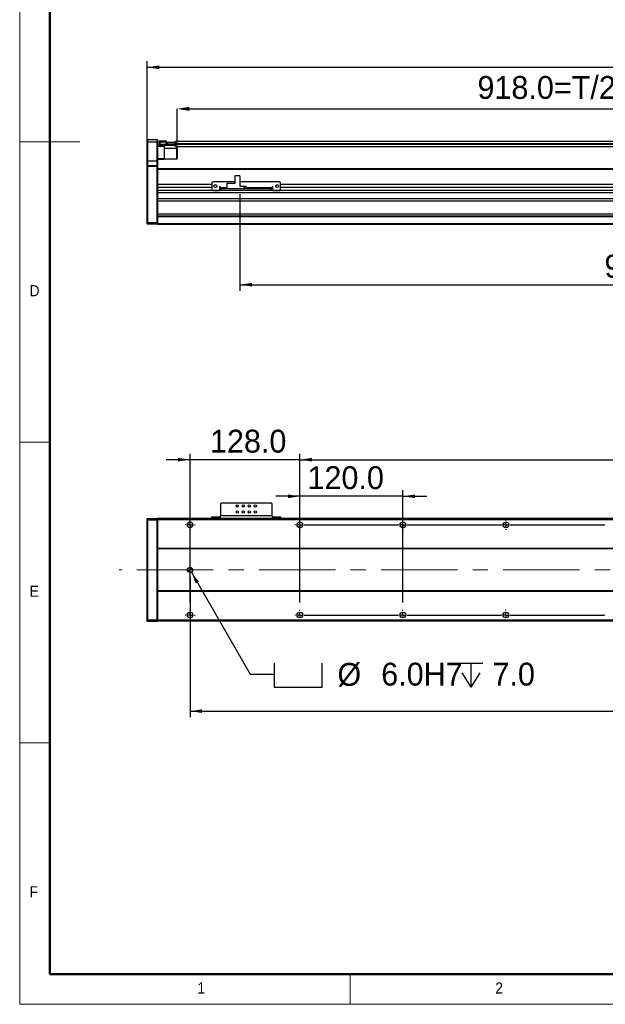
# Model space of a CAD drawing. Header units: millimetres. Extents: x 35 to 2905, y 35 to 2044.
# Tile 1 of 6: x 35 to 717, y 35 to 1182. Entities that reach past the tile are written whole.
import ezdxf

# ---------------------------------------------------------------- set-up
doc = ezdxf.new("R2010")
doc.units = ezdxf.units.MM
doc.header["$LTSCALE"] = 7
doc.header["$PDSIZE"] = -1
doc.linetypes.add('CENTERX2', pattern=[20.32, 12.7, -2.54, 2.54, -2.54])
doc.layers.add('DIMNS', color=7, linetype='Continuous')
doc.styles.add('SLDTEXTSTYLE1', font='Gothic.ttf', dxfattribs={"width": 0.913})
doc.styles.add('SLDTEXTSTYLE8', font='txt')
doc.dimstyles.new('SLDDIMSTYLE0', dxfattribs={"dimtxt": 26.6, "dimasz": 14, "dimexe": 0, "dimexo": 0.0625, "dimgap": 6.65, "dimtad": 2, "dimdec": 1, "dimrnd": 1e-09, "dimzin": 4, "dimdsep": 46, "dimtxsty": 'SLDTEXTSTYLE8', "dimsah": 1, "dimcen": 0.09, "dimadec": 0, "dimazin": 1, "dimtfac": 1, "dimtdec": 1, "dimtofl": 0, "dimtmove": 0, "dimatfit": 3, "dimfxl": 0, "dimfrac": 2, "dimtolj": 1, "dimtzin": 12, "dimarcsym": 0})
doc.dimstyles.new('SLDDIMSTYLE1', dxfattribs={"dimtxt": 26.6, "dimasz": 14, "dimexe": 0, "dimexo": 0.0625, "dimgap": 6.65, "dimtad": 2, "dimdec": 1, "dimrnd": 1e-09, "dimzin": 4, "dimdsep": 46, "dimtxsty": 'SLDTEXTSTYLE8', "dimsah": 1, "dimcen": 0.09, "dimadec": 0, "dimazin": 1, "dimtfac": 1, "dimtdec": 1, "dimtmove": 0, "dimatfit": 0, "dimfxl": 0, "dimfrac": 2, "dimtolj": 1, "dimtzin": 12, "dimarcsym": 0})
doc.dimstyles.new('SLDDIMSTYLE4', dxfattribs={"dimtxt": 26.6, "dimasz": 14, "dimexe": 0, "dimexo": 0.0625, "dimgap": 6.65, "dimtad": 0, "dimtih": 1, "dimtoh": 1, "dimdec": 1, "dimrnd": 1e-09, "dimzin": 4, "dimdsep": 46, "dimtxsty": 'SLDTEXTSTYLE8', "dimsah": 1, "dimcen": 0, "dimadec": 0, "dimazin": 1, "dimtfac": 1, "dimtdec": 1, "dimtofl": 0, "dimtmove": 0, "dimatfit": 3, "dimfxl": 0, "dimfrac": 2, "dimtolj": 1, "dimtzin": 12, "dimarcsym": 0})

# ---------------------------------------------------------------- blocks, each defined once
blk = doc.blocks.new('_D')
at = {"layer": 'DIMNS'}
for p, q in [((183.5, 1019.4), (183.5, 1133.2)), ((183.5, 1126.2), (2219.5, 1126.2)), ((2219.5, 1019.4), (2219.5, 1133.2))]:
    blk.add_line(p, q, dxfattribs=at)
for points in [[(183.5, 1126.2), (197.5, 1124.1), (197.5, 1128.3)], [(2219.5, 1126.2), (2205.5, 1128.3), (2205.5, 1124.1)]]:
    blk.add_solid(points, dxfattribs=at)
at = {"layer": 'DIMNS', "insert": (1139.3, 1161.1), "char_height": 26.6, "attachment_point": 1, "style": 'SLDTEXTSTYLE8'}
blk.add_mtext('2036.0', dxfattribs=at)
blk = doc.blocks.new('_D_1')
at = {"layer": 'Defpoints', "color": 0}
for p in [(1136.5, 1077.8), (1136.5, 1038), (218.5, 1031.2)]:
    blk.add_point(p, dxfattribs=at)
at = {"layer": 'DIMNS', "color": 0, "lineweight": -2}
for p, q in [((218.5, 1031.2), (218.5, 1077.8)), ((232.5, 1077.8), (1122.5, 1077.8)), ((1136.5, 1038), (1136.5, 1077.8))]:
    blk.add_line(p, q, dxfattribs=at)
at = {"layer": 'DIMNS', "color": 0}
for points in [[(232.5, 1080.1), (232.5, 1075.4), (218.5, 1077.8)], [(1122.5, 1080.1), (1122.5, 1075.4), (1136.5, 1077.8)]]:
    blk.add_solid(points, dxfattribs=at)
at = {"layer": 'DIMNS', "color": 0, "insert": (708.7, 1116), "char_height": 26.6, "attachment_point": 2, "style": 'SLDTEXTSTYLE8'}
blk.add_mtext('\\A1;918.0=T/2+18mm', dxfattribs=at)
blk = doc.blocks.new('_D_4')
at = {"layer": 'DIMNS'}
for p, q in [((291.5, 978.4), (291.5, 866)), ((1191.5, 985.6), (1191.5, 866)), ((291.5, 873), (1191.5, 873))]:
    blk.add_line(p, q, dxfattribs=at)
for points in [[(291.5, 873), (305.5, 870.9), (305.5, 875.1)], [(1191.5, 873), (1177.5, 875.1), (1177.5, 870.9)]]:
    blk.add_solid(points, dxfattribs=at)
at = {"layer": 'DIMNS', "insert": (716.3, 907.9), "char_height": 26.6, "attachment_point": 1, "style": 'SLDTEXTSTYLE8'}
blk.add_mtext('900.0', dxfattribs=at)
blk = doc.blocks.new('_D_13')
at = {"layer": 'DIMNS'}
for p, q in [((233.5, 532), (233.5, 369.4)), ((2169.5, 526.4), (2169.5, 369.4)), ((233.5, 376.4), (2169.5, 376.4))]:
    blk.add_line(p, q, dxfattribs=at)
for points in [[(233.5, 376.4), (247.5, 374.3), (247.5, 378.5)], [(2169.5, 376.4), (2155.5, 378.5), (2155.5, 374.3)]]:
    blk.add_solid(points, dxfattribs=at)
at = {"layer": 'DIMNS', "insert": (1166.2, 411.3), "char_height": 26.6, "attachment_point": 1, "style": 'SLDTEXTSTYLE8'}
blk.add_mtext('1936.0', dxfattribs=at)
blk = doc.blocks.new('SW_SYMBOL_HOLE_SPOT')
at = {"layer": 'DIMNS', "color": 0}
for p, q in [((0, 6125), (0, 525)), ((11200, 525), (11200, 6125)), ((0, 525), (11200, 525))]:
    blk.add_line(p, q, dxfattribs=at)
blk = doc.blocks.new('SW_SYMBOL_HOLE_DEPTH')
at = {"layer": 'DIMNS', "color": 0}
for p, q in [((0, 6125), (5600, 6125)), ((2800, 6125), (2800, 525)), ((700, 3885), (2800, 525)), ((4900, 3885), (2800, 525))]:
    blk.add_line(p, q, dxfattribs=at)
blk = doc.blocks.new('_D_15')
at = {"layer": 'DIMNS'}
for p, q in [((235, 538.3), (303.6, 419.4)), ((303.6, 419.4), (331.6, 419.4))]:
    blk.add_line(p, q, dxfattribs=at)
blk.add_solid([(235, 538.3), (240.1, 525.1), (243.8, 527.2)], dxfattribs=at)
at = {"layer": 'DIMNS', "xscale": 0.004985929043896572, "yscale": 0.004985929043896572, "zscale": 0.004985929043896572}
for name, p in [('SW_SYMBOL_HOLE_SPOT', (331.6, 401.7)), ('SW_SYMBOL_HOLE_DEPTH', (546.8, 401.7))]:
    blk.add_blockref(name, p, dxfattribs=at)
at = {"layer": 'DIMNS', "char_height": 26.6, "attachment_point": 1, "style": 'SLDTEXTSTYLE8'}
for s, insert in [('%%c', (405.2, 432.5)), (' 6.0H7', (446.3, 432.8)), ('7.0', (585.8, 432.8))]:
    blk.add_mtext(s, dxfattribs=dict(at, insert=insert))
blk = doc.blocks.new('_D_18')
at = {"layer": 'DIMNS'}
for p, q in [((361.5, 608.1), (361.5, 676.2)), ((361.5, 669.2), (2041.5, 669.2)), ((2041.5, 608.1), (2041.5, 676.2))]:
    blk.add_line(p, q, dxfattribs=at)
for points in [[(361.5, 669.2), (375.5, 667.1), (375.5, 671.3)], [(2041.5, 669.2), (2027.5, 671.3), (2027.5, 667.1)]]:
    blk.add_solid(points, dxfattribs=at)
at = {"layer": 'DIMNS', "char_height": 26.6, "attachment_point": 1, "style": 'SLDTEXTSTYLE8'}
for s, insert in [('1680.0', (1021.5, 704.1)), ('=14×120.0(PITCH)', (1125.5, 704.1))]:
    blk.add_mtext(s, dxfattribs=dict(at, insert=insert))
blk = doc.blocks.new('_D_20')
at = {"layer": 'DIMNS'}
for p, q in [((233.5, 669.2), (205.5, 669.2)), ((233.5, 503.1), (233.5, 676.2)), ((361.5, 669.2), (233.5, 669.2)), ((361.5, 503.1), (361.5, 676.2)), ((361.5, 669.2), (389.5, 669.2))]:
    blk.add_line(p, q, dxfattribs=at)
for points in [[(233.5, 669.2), (219.5, 671.3), (219.5, 667.1)], [(361.5, 669.2), (375.5, 667.1), (375.5, 671.3)]]:
    blk.add_solid(points, dxfattribs=at)
at = {"layer": 'DIMNS', "insert": (256.7, 704.1), "char_height": 26.6, "attachment_point": 1, "style": 'SLDTEXTSTYLE8'}
blk.add_mtext('128.0', dxfattribs=at)
blk = doc.blocks.new('_D_21')
at = {"layer": 'DIMNS'}
for p, q in [((361.5, 503.1), (361.5, 633.6)), ((481.5, 503.1), (481.5, 633.6)), ((361.5, 626.6), (333.5, 626.6)), ((481.5, 626.6), (361.5, 626.6)), ((481.5, 626.6), (509.5, 626.6))]:
    blk.add_line(p, q, dxfattribs=at)
for points in [[(361.5, 626.6), (347.5, 628.7), (347.5, 624.5)], [(481.5, 626.6), (495.5, 624.5), (495.5, 628.7)]]:
    blk.add_solid(points, dxfattribs=at)
at = {"layer": 'DIMNS', "insert": (370.3, 661.6), "char_height": 26.6, "attachment_point": 1, "style": 'SLDTEXTSTYLE8'}
blk.add_mtext('120.0', dxfattribs=at)
blk = doc.blocks.new('SW_CENTERMARKSYMBOL_1')
at = {"layer": 'DIMNS', "color": 0}
for p, q in [((-5.08, 105), (-5.84, 105)), ((0, 105), (-2.54, 105)), ((0, 110.08), (0, 110.84)), ((0, 105), (0, 107.54)), ((0, 105), (0, 102.46)), ((0, 105), (2.54, 105)), ((5.08, 105), (5.84, 105)), ((242.92, 105), (242.16, 105)), ((248, 105), (245.46, 105)), ((248, 110.08), (248, 110.84)), ((248, 105), (248, 107.54)), ((248, 105), (248, 102.46)), ((248, 105), (250.54, 105)), ((253.08, 105), (253.84, 105)), ((0, 99.92), (0, 99.16)), ((248, 99.92), (248, 99.16)), ((-5.08, 0), (-5.84, 0)), ((0, 0), (-2.54, 0)), ((0, 5.08), (0, 5.84)), ((0, 0), (0, 2.54)), ((0, 0), (0, -2.54)), ((0, 0), (2.54, 0)), ((5.08, 0), (5.84, 0)), ((0, -5.08), (0, -5.84))]:
    blk.add_line(p, q, dxfattribs=at)
blk = doc.blocks.new('SW_CENTERMARKSYMBOL_2')
at = {"layer": 'DIMNS', "color": 0}
for p, q in [((-125.08, 0), (-125.84, 0)), ((-120, 0), (-122.54, 0)), ((-120, 5.08), (-120, 5.84)), ((-120, 0), (-120, 2.54)), ((-120, 0), (-120, -2.54)), ((-120, 0), (-117.46, 0)), ((-114.92, 0), (-5.08, 0)), ((-5.08, 0), (-5.84, 0)), ((0, 0), (-2.54, 0)), ((0, 0), (-2.54, 0)), ((0, 5.08), (0, 5.84)), ((0, 0), (0, 2.54)), ((0, 0), (0, 2.54)), ((0, 0), (0, -2.54)), ((0, 0), (2.54, 0)), ((0, 0), (0, -2.54)), ((0, 0), (2.54, 0)), ((5.08, 0), (5.84, 0)), ((5.08, 0), (114.92, 0)), ((114.92, 0), (114.16, 0)), ((120, 0), (117.46, 0)), ((120, 0), (117.46, 0)), ((120, 0), (117.46, 0)), ((120, 5.08), (120, 5.84)), ((120, 0), (120, 2.54)), ((120, 0), (120, 2.54)), ((120, 0), (120, 2.54)), ((120, 0), (120, -2.54)), ((120, 0), (122.54, 0)), ((120, 0), (120, -2.54)), ((120, 0), (122.54, 0)), ((120, 0), (120, -2.54)), ((120, 0), (122.54, 0)), ((125.08, 0), (125.84, 0)), ((125.08, 0), (234.92, 0)), ((234.92, 0), (234.16, 0)), ((-120, -5.08), (-120, -5.84)), ((0, -5.08), (0, -5.84)), ((120, -5.08), (120, -5.84))]:
    blk.add_line(p, q, dxfattribs=at)
blk = doc.blocks.new('SW_CENTERMARKSYMBOL_3')
at = {"layer": 'DIMNS', "color": 0}
for p, q in [((-245.08, 0), (-245.84, 0)), ((-240, 0), (-242.54, 0)), ((-240, 5.08), (-240, 5.84)), ((-240, 0), (-240, 2.54)), ((-240, 0), (-240, -2.54)), ((-240, 0), (-237.46, 0)), ((-234.92, 0), (-125.08, 0)), ((-125.08, 0), (-125.84, 0)), ((-120, 0), (-122.54, 0)), ((-120, 0), (-122.54, 0)), ((-120, 5.08), (-120, 5.84)), ((-120, 0), (-120, 2.54)), ((-120, 0), (-120, 2.54)), ((-120, 0), (-120, -2.54)), ((-120, 0), (-117.46, 0)), ((-120, 0), (-120, -2.54)), ((-120, 0), (-117.46, 0)), ((-114.92, 0), (-114.16, 0)), ((-114.92, 0), (-5.08, 0)), ((-5.08, 0), (-5.84, 0)), ((0, 0), (-2.54, 0)), ((0, 0), (-2.54, 0)), ((0, 0), (-2.54, 0)), ((0, 5.08), (0, 5.84)), ((0, 0), (0, 2.54)), ((0, 0), (0, 2.54)), ((0, 0), (0, 2.54)), ((0, 0), (0, -2.54)), ((0, 0), (2.54, 0)), ((0, 0), (0, -2.54)), ((0, 0), (2.54, 0)), ((0, 0), (0, -2.54)), ((0, 0), (2.54, 0)), ((5.08, 0), (5.84, 0)), ((5.08, 0), (114.92, 0)), ((114.92, 0), (114.16, 0)), ((-240, -5.08), (-240, -5.84)), ((-120, -5.08), (-120, -5.84)), ((0, -5.08), (0, -5.84))]:
    blk.add_line(p, q, dxfattribs=at)
blk = doc.blocks.new('SW_DOWELSYMBOL_0')
at = {"linetype": 'Continuous', "lineweight": 18}
h = blk.add_hatch(color=0, dxfattribs=at)
edge = h.paths.add_edge_path(flags=0)
edge.add_arc((0, 0), 3, 180, 270)
edge.add_line((0, -3), (0, 0))
edge.add_line((0, 0), (-3, 0))
h = blk.add_hatch(color=0, dxfattribs=at)
edge = h.paths.add_edge_path(flags=0)
edge.add_arc((0, 0), 3, 0, 90)
edge.add_line((0, 3), (0, 0))
edge.add_line((0, 0), (3, 0))
at = {"layer": 'DIMNS', "color": 0}
blk.add_circle((0, 0), 3, dxfattribs=at)

msp = doc.modelspace()

# ---------------------------------------------------------------- linework, layer by layer
at = {"color": 7, "linetype": 'Continuous', "lineweight": 18}
for p, q in [((35, 2044), (35, 35)), ((70, 2009), (70, 70)), ((35, 1039.5), (105, 1039.5)), ((35, 689.5), (70, 689.5)), ((70, 339.5), (35, 339.5)), ((70, 70), (2870, 70)), ((420, 35), (420, 70)), ((35, 35), (2905, 35))]:
    msp.add_line(p, q, dxfattribs=at)
at = {"color": 7, "linetype": 'Continuous', "lineweight": 50}
for p, q in [((70, 2009), (70, 70)), ((70, 70), (2870, 70))]:
    msp.add_line(p, q, dxfattribs=at)
at = {"color": 7, "linetype": 'Continuous', "lineweight": 25}
for p, q in [((183.76, 1041.98), (183.46, 1041.68)), ((183.46, 1038.98), (183.46, 1041.68)), ((183.76, 1038.98), (183.46, 1038.98)), ((183.46, 1016.98), (183.46, 1038.98)), ((183.76, 1041.98), (183.76, 1038.98)), ((183.76, 1041.98), (195.16, 1041.98)), ((183.76, 1038.98), (183.76, 1016.98)), ((195.16, 1038.98), (183.76, 1038.98)), ((195.16, 1038.98), (195.16, 1041.98)), ((195.16, 1041.98), (195.46, 1041.68)), ((195.16, 1016.98), (195.16, 1038.98)), ((195.16, 1038.98), (195.46, 1038.98)), ((195.46, 1041.68), (195.46, 1038.98)), ((195.46, 1038.98), (195.46, 1016.98)), ((195.46, 1034.98), (198.26, 1034.98)), ((203.46, 1033.98), (195.46, 1033.98)), ((197.96, 1040.18), (198.26, 1040.48)), ((197.96, 1038.98), (197.96, 1040.18)), ((197.96, 1036.48), (197.96, 1038.98)), ((197.96, 1038.98), (198.26, 1038.98)), ((197.96, 1035.28), (197.96, 1036.48)), ((198.26, 1036.48), (197.96, 1036.48)), ((198.26, 1034.98), (197.96, 1035.28)), ((198.26, 1040.48), (198.26, 1038.98)), ((198.26, 1040.48), (205.46, 1040.48)), ((198.26, 1038.98), (198.26, 1036.48)), ((205.46, 1038.98), (198.26, 1038.98)), ((198.26, 1036.48), (198.26, 1034.98)), ((198.26, 1036.48), (215.66, 1036.48)), ((215.66, 1034.98), (198.26, 1034.98)), ((203.46, 1034.98), (203.46, 1033.98)), ((203.46, 1033.98), (203.46, 1019.98)), ((205.46, 1040.48), (205.46, 1038.98)), ((205.46, 1036.68), (205.46, 1038.98)), ((205.46, 1036.98), (215.66, 1036.98)), ((215.66, 1036.68), (205.46, 1036.68)), ((205.96, 1036.98), (205.96, 1037.18)), ((205.96, 1037.18), (206.46, 1037.18)), ((206.46, 1037.18), (206.46, 1039.18)), ((206.46, 1039.18), (206.96, 1039.18)), ((206.96, 1037.18), (206.46, 1037.18)), ((206.96, 1039.18), (206.96, 1037.18)), ((206.96, 1039.18), (215.96, 1039.18)), ((206.96, 1037.18), (215.96, 1037.18)), ((215.66, 1036.98), (215.66, 1036.68)), ((215.66, 1036.98), (215.96, 1036.68)), ((215.66, 1036.98), (216.46, 1036.98)), ((215.66, 1036.48), (215.66, 1036.68)), ((215.66, 1036.68), (215.96, 1036.68)), ((215.66, 1034.98), (215.66, 1036.48)), ((215.66, 1036.48), (215.96, 1036.48)), ((215.66, 1034.98), (215.96, 1035.28)), ((215.96, 1037.18), (215.96, 1039.18)), ((215.96, 1039.18), (216.46, 1039.18)), ((216.46, 1037.18), (215.96, 1037.18)), ((215.96, 1036.68), (215.96, 1036.48)), ((215.96, 1036.48), (215.96, 1035.28)), ((216.46, 1040.33), (2187.46, 1040.33)), ((216.46, 1039.18), (216.46, 1040.33)), ((216.46, 1039.18), (216.46, 1038.99)), ((216.46, 1037.33), (216.46, 1038.99)), ((216.46, 1036.83), (216.46, 1037.33)), ((216.46, 1033.83), (216.46, 1036.83)), ((216.46, 1033.83), (1136.46, 1033.83)), ((218.16, 1031.48), (203.46, 1031.48)), ((218.46, 1031.18), (218.16, 1031.48)), ((218.16, 1019.88), (218.16, 1031.48)), ((218.46, 1031.18), (218.46, 1020.16)), ((183.76, 1016.98), (183.46, 1016.98)), ((183.46, 1011.68), (183.46, 1016.98)), ((183.76, 1011.98), (183.46, 1011.68)), ((183.46, 1010.48), (183.46, 1011.68)), ((183.46, 945.61), (183.46, 1010.48)), ((183.76, 1010.48), (183.46, 1010.48)), ((183.76, 1016.98), (183.76, 1011.98)), ((195.16, 1016.98), (183.76, 1016.98)), ((183.76, 1011.98), (183.76, 1010.48)), ((183.76, 1011.98), (195.16, 1011.98)), ((183.76, 1010.48), (183.76, 945.48)), ((195.16, 1010.48), (183.76, 1010.48)), ((195.16, 1011.98), (195.16, 1016.98)), ((195.46, 1016.98), (195.16, 1016.98)), ((195.16, 1010.48), (195.16, 1011.98)), ((195.46, 1011.68), (195.16, 1011.98)), ((195.16, 945.48), (195.16, 1010.48)), ((195.46, 1010.48), (195.16, 1010.48)), ((195.46, 1019.98), (203.46, 1019.98)), ((203.46, 1018.98), (195.46, 1018.98)), ((195.46, 1016.98), (195.46, 1011.68)), ((195.46, 1011.68), (195.46, 1010.48)), ((195.46, 1010.48), (195.46, 1007.7)), ((203.46, 1019.98), (203.46, 1018.98)), ((203.46, 1019.48), (218.16, 1019.48)), ((218.16, 1019.48), (218.16, 1019.88)), ((218.16, 1019.48), (218.46, 1019.78)), ((218.46, 1020.16), (218.46, 1019.78)), ((1191.46, 1007.98), (195.46, 1007.98)), ((195.46, 1007.7), (195.46, 1006.98)), ((195.46, 1006.98), (195.46, 989.53)), ((285.46, 999.73), (285.46, 990.83)), ((291.46, 999.73), (285.46, 999.73)), ((291.46, 999.73), (291.46, 987.33)), ((195.46, 989.53), (195.46, 986.13)), ((258.96, 989.53), (195.46, 989.53)), ((258.96, 986.13), (195.46, 986.13)), ((195.46, 986.13), (195.46, 982.61)), ((259.96, 992.83), (258.96, 991.83)), ((258.96, 991.83), (258.96, 983.83)), ((285.46, 992.83), (259.96, 992.83)), ((268.96, 986.83), (267.96, 986.83)), ((267.96, 986.83), (267.96, 982.83)), ((268.96, 986.13), (267.96, 986.13)), ((268.96, 985.83), (268.96, 986.83)), ((276.26, 991.33), (284.06, 991.33)), ((276.26, 991.33), (276.26, 990.83)), ((276.26, 990.83), (276.26, 984.83)), ((285.46, 990.83), (276.26, 990.83)), ((284.56, 990.83), (284.06, 991.33)), ((337.96, 992.83), (291.46, 992.83)), ((296.96, 987.33), (291.46, 987.33)), ((296.96, 984.83), (296.96, 987.33)), ((298.96, 987.33), (296.96, 987.33)), ((298.96, 984.83), (298.96, 987.33)), ((329.96, 986.83), (328.96, 986.83)), ((328.96, 986.83), (328.96, 985.83)), ((329.96, 986.13), (328.96, 986.13)), ((329.96, 982.83), (329.96, 986.83)), ((338.96, 991.83), (337.96, 992.83)), ((338.96, 983.83), (338.96, 991.83)), ((2063.96, 989.53), (338.96, 989.53)), ((2063.96, 986.13), (338.96, 986.13)), ((2207.46, 982.61), (195.46, 982.61)), ((195.46, 982.61), (195.46, 981.3)), ((195.46, 981.3), (195.46, 945.61)), ((2207.46, 980.01), (195.46, 980.01)), ((258.96, 983.83), (259.96, 982.83)), ((259.96, 982.83), (267.96, 982.83)), ((268.96, 985.83), (268.96, 984.83)), ((268.96, 982.83), (268.96, 984.83)), ((268.96, 984.83), (269.96, 984.83)), ((269.96, 982.83), (268.96, 982.83)), ((269.96, 984.83), (269.96, 982.83)), ((327.96, 984.83), (269.96, 984.83)), ((327.96, 982.83), (269.96, 982.83)), ((327.96, 982.83), (327.96, 984.83)), ((327.96, 984.83), (328.96, 984.83)), ((328.96, 982.83), (327.96, 982.83)), ((328.96, 984.83), (328.96, 985.83)), ((328.96, 984.83), (328.96, 982.83)), ((329.96, 982.83), (337.96, 982.83)), ((337.96, 982.83), (338.96, 983.83)), ((2207.46, 973.08), (195.46, 973.08)), ((2207.46, 970.48), (195.46, 970.48)), ((2207.46, 954.98), (195.46, 954.98)), ((2207.46, 952.98), (195.46, 952.98)), ((2207.46, 951.98), (195.46, 951.98)), ((183.46, 943.78), (183.46, 945.61)), ((183.46, 945.61), (183.76, 945.48)), ((183.46, 943.78), (183.76, 943.48)), ((183.76, 945.48), (183.76, 943.48)), ((183.76, 945.48), (195.16, 945.48)), ((195.16, 943.48), (183.76, 943.48)), ((195.46, 945.61), (195.16, 945.48)), ((195.16, 943.48), (195.16, 945.48)), ((195.46, 943.78), (195.16, 943.48)), ((195.46, 945.61), (195.46, 945.41)), ((195.46, 945.41), (195.46, 943.98)), ((2207.46, 943.98), (195.46, 943.98)), ((195.46, 943.98), (195.46, 942.98)), ((2207.46, 942.98), (195.46, 942.98)), ((269.96, 618.66), (268.96, 617.66)), ((268.96, 617.66), (268.96, 603.86)), ((327.96, 618.66), (269.96, 618.66)), ((328.96, 617.66), (327.96, 618.66)), ((328.96, 603.86), (328.96, 617.66)), ((183.46, 600.56), (183.76, 600.86)), ((183.46, 598.73), (183.46, 600.56)), ((183.46, 598.73), (183.76, 598.86)), ((183.46, 482.98), (183.46, 598.73)), ((183.76, 600.86), (183.76, 598.86)), ((183.76, 600.86), (195.16, 600.86)), ((183.76, 598.86), (183.76, 482.86)), ((195.16, 598.86), (183.76, 598.86)), ((195.16, 598.86), (195.16, 600.86)), ((195.46, 600.56), (195.16, 600.86)), ((195.16, 482.86), (195.16, 598.86)), ((195.46, 598.73), (195.16, 598.86)), ((2207.46, 600.86), (195.46, 600.86)), ((195.46, 600.86), (195.46, 600.56)), ((195.46, 600.56), (195.46, 600.36)), ((2207.46, 600.36), (195.46, 600.36)), ((195.46, 600.36), (195.46, 599.36)), ((2207.46, 599.36), (195.46, 599.36)), ((195.46, 599.36), (195.46, 565.86)), ((258.96, 600.86), (258.96, 602.86)), ((258.96, 602.86), (259.96, 602.86)), ((259.96, 602.86), (259.96, 600.86)), ((259.96, 602.86), (267.96, 602.86)), ((267.96, 602.86), (267.96, 600.86)), ((268.96, 602.86), (267.96, 602.86)), ((268.96, 600.86), (268.96, 603.86)), ((328.96, 603.86), (268.96, 603.86)), ((328.96, 603.86), (328.96, 600.86)), ((329.96, 602.86), (328.96, 602.86)), ((329.96, 602.86), (329.96, 600.86)), ((329.96, 602.86), (337.96, 602.86)), ((337.96, 600.86), (337.96, 602.86)), ((337.96, 602.86), (338.96, 602.86)), ((338.96, 602.86), (338.96, 600.86)), ((2207.46, 565.86), (195.46, 565.86)), ((195.46, 565.86), (195.46, 565.36)), ((2207.46, 565.36), (195.46, 565.36)), ((195.46, 565.36), (195.46, 516.36)), ((2207.46, 516.36), (195.46, 516.36)), ((195.46, 516.36), (195.46, 515.86)), ((2207.46, 515.86), (195.46, 515.86)), ((195.46, 515.86), (195.46, 482.36)), ((183.46, 481.16), (183.46, 482.98)), ((183.46, 482.98), (183.76, 482.86)), ((183.76, 482.86), (183.76, 480.86)), ((183.76, 482.86), (195.16, 482.86)), ((195.46, 482.98), (195.16, 482.86)), ((195.16, 480.86), (195.16, 482.86)), ((2207.46, 482.36), (195.46, 482.36)), ((195.46, 482.36), (195.46, 481.36)), ((183.46, 481.16), (183.76, 480.86)), ((195.16, 480.86), (183.76, 480.86)), ((195.46, 481.16), (195.16, 480.86)), ((195.46, 481.36), (195.46, 481.16)), ((2207.46, 481.36), (195.46, 481.36)), ((249.46, 481.36), (249.46, 481.26)), ((2149.46, 481.26), (249.46, 481.26)), ((249.46, 481.06), (249.46, 481.26)), ((2149.46, 481.06), (249.46, 481.06))]:
    msp.add_line(p, q, dxfattribs=at)
at = {"color": 8, "linetype": 'Continuous', "lineweight": 25}
for p, q in [((216.46, 1037.33), (1136.46, 1037.33)), ((216.46, 1036.83), (1136.46, 1036.83)), ((1191.46, 1006.98), (195.46, 1006.98)), ((276.26, 985.83), (268.96, 985.83)), ((328.96, 985.83), (298.96, 985.83))]:
    msp.add_line(p, q, dxfattribs=at)
at = {"color": 7, "linetype": 'Continuous', "lineweight": 25}
for centre, radius in [((262.96, 987.83), 1.7), ((334.96, 987.83), 1.7), ((288.46, 615.36), 1.25), ((288.46, 608.36), 1.25), ((295.46, 615.36), 1.25), ((295.46, 608.36), 1.25), ((302.46, 615.36), 1.25), ((302.46, 608.36), 1.25), ((309.46, 615.36), 1.25), ((309.46, 608.36), 1.25), ((233.46, 593.36), 3.3), ((361.46, 593.36), 3.3), ((481.46, 593.36), 3.3), ((601.46, 593.36), 3.3), ((233.46, 540.86), 3), ((233.46, 488.36), 3.3), ((361.46, 488.36), 3.3), ((481.46, 488.36), 3.3), ((601.46, 488.36), 3.3)]:
    msp.add_circle(centre, radius, dxfattribs=at)
at = {"layer": 'DIMNS', "linetype": 'CENTERX2', "lineweight": 18}
msp.add_line((2251.91, 540.86), (151.01, 540.86), dxfattribs=at)

# ---------------------------------------------------------------- block references
at = {"layer": 'DIMNS'}
for name, p in [('SW_CENTERMARKSYMBOL_1', (233.46, 488.36)), ('SW_CENTERMARKSYMBOL_3', (601.46, 593.36)), ('SW_DOWELSYMBOL_0', (233.46, 540.86)), ('SW_CENTERMARKSYMBOL_2', (481.46, 488.36))]:
    msp.add_blockref(name, p, dxfattribs=at)

# ---------------------------------------------------------------- texts
at = {"color": 7, "linetype": 'Continuous', "lineweight": 0, "char_height": 12.96, "attachment_point": 1, "style": 'SLDTEXTSTYLE1'}
for s, insert in [('D', (46.67, 872.52)), ('E', (46.67, 522.52)), ('F', (46.67, 172.52)), ('1', (242.08, 60.52)), ('2', (589.17, 60.52))]:
    msp.add_mtext(s, dxfattribs=dict(at, insert=insert))

# ---------------------------------------------------------------- dimensions: what is measured, and where the dimension line sits
at = {"layer": 'DIMNS'}
for base, p1, p2, dimstyle, picture, middle in [((2219.46, 1126.16), (183.46, 1010.48), (2219.46, 1010.48), 'SLDDIMSTYLE0', '_D', (1191.27, 1126.16)), ((1191.46, 872.98), (291.46, 987.33), (1191.46, 994.48), 'SLDDIMSTYLE0', '_D_4', (758.66, 872.98)), ((233.46, 669.21), (361.46, 494.2), (233.46, 494.2), 'SLDDIMSTYLE1', '_D_20', (299.06, 669.21)), ((361.46, 626.65), (481.46, 494.2), (361.46, 494.2), 'SLDDIMSTYLE1', '_D_21', (412.64, 626.65)), ((2169.46, 376.36), (233.46, 540.86), (2169.46, 535.32), 'SLDDIMSTYLE0', '_D_13', (1218.2, 376.36))]:
    dim = msp.add_linear_dim(base=base, p1=p1, p2=p2, dimstyle=dimstyle, dxfattribs=at)
    dim.commit()
    dim.dimension.update_dxf_attribs({"geometry": picture, "text_midpoint": middle, "dimtype": 160})
for base, p1, p2, text, picture, middle in [((1136.46, 1077.76), (218.46, 1031.18), (1136.46, 1037.98), '<>=T/2+18mm', '_D_1', (708.71, 1077.76)), ((2041.46, 669.21), (361.46, 599.2), (2041.46, 599.2), '<>=14×120.0(PITCH)', '_D_18', (1218.2, 669.21))]:
    dim = msp.add_linear_dim(base=base, p1=p1, p2=p2, text=text, dimstyle='SLDDIMSTYLE0', dxfattribs=at)
    dim.commit()
    dim.dimension.update_dxf_attribs({"geometry": picture, "text_midpoint": middle, "dimtype": 160})
dim = msp.add_diameter_dim_2p(p1=(231.96, 543.46), p2=(234.96, 538.26), text='{\\fGDT;v}<>H7{\\fGDT;x}7.0\\P', dimstyle='SLDDIMSTYLE4', dxfattribs=at)
dim.commit()
dim.dimension.update_dxf_attribs({"geometry": '_D_15', "text_midpoint": (481.85, 419.35), "dimtype": 163})

doc.saveas('drawing.dxf')
